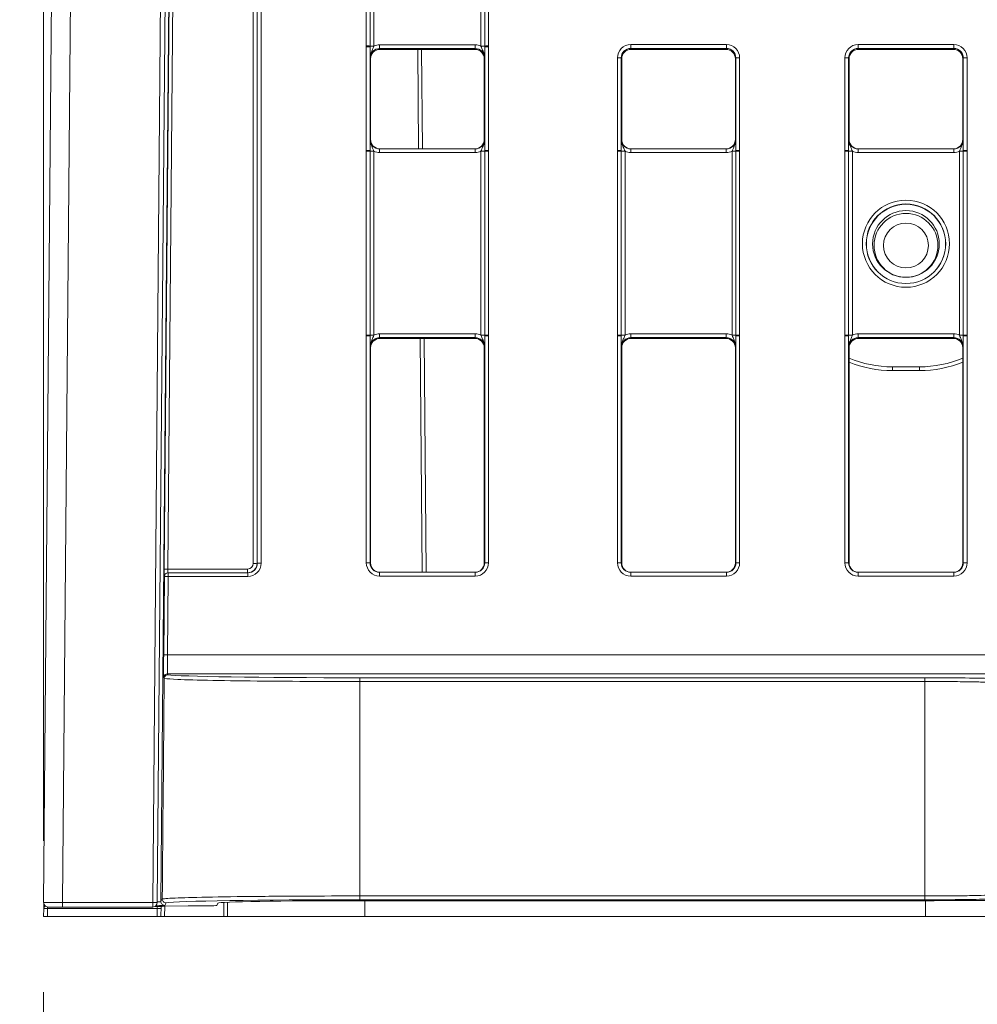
# Model space of a CAD drawing. Header units: millimetres. Extents: x 0 to 2100, y 0 to 1485.
# Tile 2 of 118: x 298 to 362, y 251 to 316. Entities that reach past the tile are written whole.
import ezdxf

# ---------------------------------------------------------------- set-up
doc = ezdxf.new("R2010")
doc.units = ezdxf.units.MM
doc.header["$LTSCALE"] = 5
doc.styles.add('SLDTEXTSTYLE1', font='TXT', dxfattribs={"width": 0.75})
doc.dimstyles.new('SLDDIMSTYLE0', dxfattribs={"dimtxt": 12.5, "dimasz": 15, "dimexe": 0, "dimexo": 0.0625, "dimgap": 3.125, "dimtad": 1, "dimdec": 0, "dimlfac": 0.8, "dimrnd": 1e-09, "dimzin": 12, "dimdsep": 46, "dimtxsty": 'SLDTEXTSTYLE1', "dimblk1": 'CLOSED', "dimblk2": 'CLOSED', "dimsah": 1, "dimcen": 0.09, "dimadec": 0, "dimazin": 3, "dimtfac": 1, "dimtofl": 0, "dimtmove": 0, "dimatfit": 3, "dimldrblk": 'CLOSED', "dimfxl": 0, "dimfrac": 2, "dimtolj": 1, "dimtzin": 12, "dimarcsym": 0})
doc.dimstyles.new('SLDDIMSTYLE1', dxfattribs={"dimtxt": 12.5, "dimasz": 15, "dimexe": 0, "dimexo": 0.0625, "dimgap": 3.125, "dimtad": 1, "dimdec": 0, "dimlfac": 0.8, "dimrnd": 1e-09, "dimzin": 12, "dimdsep": 46, "dimtxsty": 'SLDTEXTSTYLE1', "dimblk1": 'CLOSED', "dimblk2": 'CLOSED', "dimsah": 1, "dimcen": 0.09, "dimadec": 0, "dimazin": 3, "dimtfac": 1, "dimtmove": 0, "dimatfit": 0, "dimldrblk": 'CLOSED', "dimfxl": 0, "dimfrac": 2, "dimtolj": 1, "dimtzin": 12, "dimarcsym": 0})

# ---------------------------------------------------------------- blocks, each defined once
blk = doc.blocks.new('_CLOSED')
at = {"color": 0, "linetype": 'ByBlock', "lineweight": -2}
for p, q in [((-1, 0.166667), (0, 0)), ((-1, 0.166667), (-1, -0.166667)), ((0, 0), (-1, -0.166667)), ((0, 0), (-1, 0))]:
    blk.add_line(p, q, dxfattribs=at)
blk = doc.blocks.new('_D_5')
at = {"color": 7, "linetype": 'Continuous', "lineweight": 0}
for p, q in [((299.989, 252.053), (299.989, 191.391)), ((569.989, 252.053), (569.989, 191.391)), ((299.989, 196.391), (569.989, 196.391))]:
    blk.add_line(p, q, dxfattribs=at)
at = {"color": 7, "linetype": 'Continuous', "lineweight": 0, "xscale": 15, "yscale": 15, "rotation": 180.0000000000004}
blk.add_blockref('_CLOSED', (299.989, 196.391, -23.722), dxfattribs=at)
at = {"color": 7, "linetype": 'Continuous', "lineweight": 0, "xscale": 15, "yscale": 15}
blk.add_blockref('_CLOSED', (569.989, 196.391, -23.722), dxfattribs=at)
at = {"color": 7, "linetype": 'Continuous', "lineweight": 0, "insert": (421.134, 212.504), "char_height": 12.5, "attachment_point": 1, "style": 'SLDTEXTSTYLE1'}
blk.add_mtext('216', dxfattribs=at)
blk = doc.blocks.new('_D_6')
at = {"color": 7, "linetype": 'Continuous', "lineweight": 0}
for p, q in [((299.989, 262.053), (299.989, 580.044)), ((324.417, 551.191), (324.417, 580.044)), ((299.989, 575.044), (240.75, 575.044)), ((299.989, 575.044), (324.417, 575.044)), ((324.417, 575.044), (354.417, 575.044))]:
    blk.add_line(p, q, dxfattribs=at)
at = {"color": 7, "linetype": 'Continuous', "lineweight": 0, "xscale": 15, "yscale": 15}
blk.add_blockref('_CLOSED', (299.989, 575.044, -23.722), dxfattribs=at)
at = {"color": 7, "linetype": 'Continuous', "lineweight": 0, "xscale": 15, "yscale": 15, "rotation": 180.0000000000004}
blk.add_blockref('_CLOSED', (324.417, 575.044, -23.722), dxfattribs=at)
at = {"color": 7, "linetype": 'Continuous', "lineweight": 0, "insert": (240.75, 591.157), "char_height": 12.5, "attachment_point": 1, "style": 'SLDTEXTSTYLE1'}
blk.add_mtext('20', dxfattribs=at)

msp = doc.modelspace()

# ---------------------------------------------------------------- linework, layer by layer
at = {"color": 7, "linetype": 'Continuous', "lineweight": 15}
for p, q in [((299.988, 257.981), (302.398, 534.149)), ((303.649, 534.185), (301.238, 257.981)), ((307.183, 257.981), (309.354, 506.761)), ((309.654, 506.756), (307.483, 257.976)), ((307.941, 279.967), (309.885, 502.729)), ((310.135, 502.729), (308.191, 279.966)), ((313.82, 280.341), (313.82, 502.354)), ((314.07, 502.356), (314.07, 280.344)), ((314.082, 280.344), (314.082, 502.38)), ((314.332, 502.382), (314.332, 280.346)), ((309.817, 495.568), (307.725, 258.037)), ((321.271, 314.461), (321.271, 338.454)), ((321.521, 338.452), (321.521, 314.459)), ((321.771, 338.45), (321.771, 314.456)), ((328.832, 314.456), (328.832, 338.45)), ((329.082, 314.459), (329.082, 338.452)), ((329.332, 338.454), (329.332, 314.461)), ((321.271, 314.401), (321.271, 314.461)), ((321.271, 307.579), (321.271, 314.401)), ((321.521, 314.459), (321.521, 314.399)), ((321.521, 314.399), (321.521, 307.577)), ((322.15, 314.291), (322.15, 314.543)), ((322.15, 314.543), (328.452, 314.543)), ((328.452, 314.291), (322.15, 314.291)), ((322.15, 314.291), (322.176, 314.238)), ((328.426, 314.238), (328.452, 314.291)), ((328.452, 314.291), (328.452, 314.543)), ((329.082, 314.399), (329.082, 314.459)), ((329.082, 307.577), (329.082, 314.399)), ((329.332, 314.461), (329.332, 314.401)), ((329.332, 314.401), (329.332, 307.579)), ((338.708, 314.552), (345.019, 314.552)), ((338.708, 314.299), (338.708, 314.552)), ((345.019, 314.299), (338.708, 314.299)), ((338.708, 314.299), (338.739, 314.238)), ((344.989, 314.238), (345.019, 314.299)), ((345.019, 314.299), (345.019, 314.552)), ((353.708, 314.552), (360.019, 314.552)), ((353.708, 314.552), (353.708, 314.299)), ((360.019, 314.299), (353.708, 314.299)), ((353.708, 314.299), (353.739, 314.238)), ((359.989, 314.238), (360.019, 314.299)), ((360.019, 314.552), (360.019, 314.299)), ((321.551, 313.613), (321.525, 313.666)), ((328.426, 314.238), (322.176, 314.238)), ((324.911, 314.238), (324.968, 307.676)), ((329.077, 313.666), (329.051, 313.613)), ((337.833, 307.579), (337.833, 313.677)), ((338.083, 313.674), (338.083, 307.577)), ((338.114, 313.613), (338.083, 313.674)), ((344.989, 314.238), (338.739, 314.238)), ((345.644, 313.674), (345.614, 313.613)), ((345.644, 307.577), (345.644, 313.674)), ((345.894, 313.677), (345.894, 307.579)), ((352.833, 307.579), (352.833, 313.677)), ((353.083, 313.674), (353.083, 307.577)), ((353.114, 313.613), (353.083, 313.674)), ((359.989, 314.238), (353.739, 314.238)), ((360.644, 313.674), (360.614, 313.613)), ((360.644, 307.577), (360.644, 313.674)), ((360.894, 313.677), (360.894, 307.579)), ((321.551, 313.613), (321.551, 308.301)), ((329.051, 313.613), (329.051, 308.301)), ((338.114, 313.613), (338.114, 308.301)), ((345.614, 308.301), (345.614, 313.613)), ((353.114, 313.613), (353.114, 308.301)), ((360.614, 308.301), (360.614, 313.613)), ((321.525, 308.301), (321.551, 308.301)), ((329.051, 308.301), (329.077, 308.301)), ((338.087, 308.301), (338.114, 308.301)), ((345.614, 308.301), (345.64, 308.301)), ((353.087, 308.301), (353.114, 308.301)), ((360.614, 308.301), (360.64, 308.301)), ((321.271, 307.519), (321.271, 307.579)), ((321.271, 295.398), (321.271, 307.519)), ((321.521, 307.577), (321.521, 307.517)), ((321.521, 307.517), (321.521, 295.396)), ((321.771, 307.515), (321.771, 295.394)), ((322.15, 307.428), (322.15, 307.676)), ((322.15, 307.676), (328.452, 307.676)), ((328.452, 307.428), (322.15, 307.428)), ((328.452, 307.428), (328.452, 307.676)), ((328.832, 295.394), (328.832, 307.515)), ((329.082, 307.517), (329.082, 307.577)), ((329.082, 295.396), (329.082, 307.517)), ((329.332, 307.579), (329.332, 307.519)), ((329.332, 307.519), (329.332, 295.398)), ((337.833, 307.519), (337.833, 307.579)), ((337.833, 295.398), (337.833, 307.519)), ((338.083, 307.577), (338.083, 307.517)), ((338.083, 307.517), (338.083, 295.396)), ((338.333, 307.515), (338.333, 295.394)), ((338.712, 307.676), (338.712, 307.428)), ((338.712, 307.676), (345.015, 307.676)), ((345.015, 307.428), (338.712, 307.428)), ((345.015, 307.676), (345.015, 307.428)), ((345.394, 295.394), (345.394, 307.515)), ((345.644, 307.517), (345.644, 307.577)), ((345.644, 295.396), (345.644, 307.517)), ((345.894, 307.579), (345.894, 307.519)), ((345.894, 307.519), (345.894, 295.398)), ((352.833, 307.519), (352.833, 307.579)), ((352.833, 295.398), (352.833, 307.519)), ((353.083, 307.577), (353.083, 307.517)), ((353.083, 307.517), (353.083, 295.396)), ((353.333, 307.515), (353.333, 295.394)), ((353.712, 307.428), (353.712, 307.676)), ((353.712, 307.676), (360.015, 307.676)), ((360.015, 307.428), (353.712, 307.428)), ((360.015, 307.428), (360.015, 307.676)), ((360.394, 295.394), (360.394, 307.515)), ((360.644, 307.517), (360.644, 307.577)), ((360.644, 295.396), (360.644, 307.517)), ((360.894, 307.579), (360.894, 307.519)), ((360.894, 307.519), (360.894, 295.398)), ((322.15, 295.228), (322.15, 295.48)), ((322.15, 295.48), (328.452, 295.48)), ((328.452, 295.228), (328.452, 295.48)), ((338.712, 295.48), (338.712, 295.228)), ((338.712, 295.48), (345.015, 295.48)), ((345.015, 295.48), (345.015, 295.228)), ((353.712, 295.228), (353.712, 295.48)), ((353.712, 295.48), (360.015, 295.48)), ((360.015, 295.228), (360.015, 295.48)), ((321.271, 295.338), (321.271, 295.398)), ((321.271, 280.378), (321.271, 295.338)), ((321.521, 295.396), (321.521, 295.336)), ((321.521, 295.336), (321.521, 280.376)), ((328.452, 295.228), (322.15, 295.228)), ((322.15, 295.228), (322.176, 295.176)), ((328.426, 295.176), (322.176, 295.176)), ((325.077, 295.176), (325.212, 279.751)), ((328.426, 295.176), (328.452, 295.228)), ((329.082, 295.336), (329.082, 295.396)), ((329.082, 280.376), (329.082, 295.336)), ((329.332, 295.398), (329.332, 295.338)), ((329.332, 295.338), (329.332, 280.378)), ((337.833, 295.338), (337.833, 295.398)), ((337.833, 280.378), (337.833, 295.338)), ((338.083, 295.396), (338.083, 295.336)), ((338.083, 295.336), (338.083, 280.376)), ((345.015, 295.228), (338.712, 295.228)), ((338.712, 295.228), (338.739, 295.176)), ((344.989, 295.176), (338.739, 295.176)), ((344.989, 295.176), (345.015, 295.228)), ((345.644, 295.336), (345.644, 295.396)), ((345.644, 280.376), (345.644, 295.336)), ((345.894, 295.398), (345.894, 295.338)), ((345.894, 295.338), (345.894, 280.378)), ((352.833, 295.338), (352.833, 295.398)), ((352.833, 280.378), (352.833, 295.338)), ((353.083, 295.396), (353.083, 295.336)), ((353.083, 295.336), (353.083, 280.376)), ((360.015, 295.228), (353.712, 295.228)), ((353.712, 295.228), (353.739, 295.176)), ((359.989, 295.176), (353.739, 295.176)), ((359.989, 295.176), (360.015, 295.228)), ((360.644, 295.336), (360.644, 295.396)), ((360.644, 280.376), (360.644, 295.336)), ((360.894, 295.398), (360.894, 295.338)), ((360.894, 295.338), (360.894, 280.378)), ((321.551, 294.551), (321.525, 294.603)), ((321.551, 294.551), (321.551, 280.376)), ((329.077, 294.603), (329.051, 294.551)), ((329.051, 294.551), (329.051, 280.376)), ((338.114, 294.551), (338.087, 294.603)), ((338.114, 294.551), (338.114, 280.376)), ((345.64, 294.603), (345.614, 294.551)), ((345.614, 280.376), (345.614, 294.551)), ((353.114, 294.551), (353.087, 294.603)), ((353.114, 294.551), (353.114, 280.376)), ((360.64, 294.603), (360.614, 294.551)), ((360.614, 280.376), (360.614, 294.551)), ((355.966, 293.303), (355.966, 293.056)), ((355.966, 293.303), (357.761, 293.303)), ((357.761, 293.056), (355.966, 293.056)), ((357.761, 293.303), (357.761, 293.056)), ((308.191, 279.966), (313.445, 279.966)), ((313.445, 279.719), (313.445, 279.966)), ((314.07, 280.344), (314.082, 280.344)), ((321.521, 280.376), (321.551, 280.376)), ((329.051, 280.376), (329.082, 280.376)), ((338.083, 280.376), (338.114, 280.376)), ((345.614, 280.376), (345.644, 280.376)), ((353.083, 280.376), (353.114, 280.376)), ((360.614, 280.376), (360.644, 280.376)), ((307.908, 274.3), (307.953, 279.471)), ((307.953, 279.471), (307.941, 279.471)), ((308.203, 279.471), (308.158, 274.3)), ((308.191, 279.719), (308.203, 279.719)), ((308.203, 279.719), (313.457, 279.719)), ((308.203, 279.719), (308.203, 279.471)), ((313.457, 279.471), (308.203, 279.471)), ((313.457, 279.719), (313.457, 279.471)), ((322.146, 279.504), (322.146, 279.751)), ((322.146, 279.751), (328.457, 279.751)), ((328.457, 279.504), (322.146, 279.504)), ((328.457, 279.504), (328.457, 279.751)), ((338.708, 279.504), (338.708, 279.751)), ((338.708, 279.751), (345.019, 279.751)), ((345.019, 279.504), (338.708, 279.504)), ((345.019, 279.504), (345.019, 279.751)), ((353.708, 279.751), (360.019, 279.751)), ((353.708, 279.751), (353.708, 279.504)), ((360.019, 279.504), (353.708, 279.504)), ((360.019, 279.751), (360.019, 279.504)), ((308.158, 274.3), (561.819, 274.3)), ((307.94, 272.747), (307.908, 272.813)), ((307.94, 272.747), (307.94, 272.747)), ((308.158, 273.061), (308.19, 272.995)), ((561.819, 273.061), (308.158, 273.061)), ((320.85, 272.797), (358.114, 272.797)), ((320.85, 272.797), (320.85, 272.549)), ((358.114, 272.797), (358.114, 272.549)), ((320.85, 272.549), (320.85, 258.408)), ((358.114, 272.549), (320.85, 272.549)), ((358.114, 272.549), (358.114, 258.408)), ((299.993, 257.576), (299.996, 257.911)), ((301.238, 257.981), (307.183, 257.981)), ((301.238, 257.981), (301.238, 257.678)), ((307.183, 257.981), (307.183, 257.678)), ((307.725, 258.037), (307.812, 258.208)), ((307.812, 258.208), (307.812, 258.208)), ((308.062, 257.956), (307.975, 257.784)), ((311.403, 257.774), (311.484, 257.933)), ((312.114, 257.053), (312.122, 257.991)), ((320.85, 258.156), (320.85, 258.408)), ((320.85, 258.408), (358.114, 258.408)), ((358.114, 258.156), (320.85, 258.156)), ((320.85, 258.095), (358.114, 258.095)), ((358.114, 258.156), (358.114, 258.408)), ((299.989, 257.053), (299.993, 257.576)), ((300.243, 257.576), (300.239, 257.053)), ((307.487, 257.576), (300.243, 257.576)), ((301.238, 257.678), (300.288, 257.678)), ((307.183, 257.678), (301.238, 257.678)), ((307.336, 257.721), (307.814, 257.721)), ((307.469, 257.053), (307.487, 257.576)), ((307.499, 257.751), (307.487, 257.576)), ((307.719, 257.053), (307.742, 257.721)), ((307.814, 257.721), (307.817, 257.726)), ((308.002, 257.734), (309.528, 257.76)), ((310.778, 257.764), (309.968, 257.764)), ((300.239, 257.053), (299.989, 257.053)), ((307.469, 257.053), (300.239, 257.053)), ((307.719, 257.053), (307.469, 257.053)), ((307.969, 257.053), (307.719, 257.053)), ((311.864, 257.053), (307.969, 257.053)), ((312.114, 257.053), (311.864, 257.053)), ((321.176, 257.053), (312.114, 257.053)), ((358.159, 257.053), (321.176, 257.053)), ((366.089, 257.053), (358.159, 257.053))]:
    msp.add_line(p, q, dxfattribs=at)
at = {"color": 8, "linetype": 'Continuous', "lineweight": 15}
for p, q in [((324.718, 307.676), (324.661, 314.238)), ((324.962, 279.751), (324.827, 295.176)), ((311.864, 257.053), (311.872, 257.978)), ((321.176, 257.053), (321.176, 258.095)), ((358.159, 257.053), (358.159, 258.095)), ((300.243, 257.682), (300.243, 257.576)), ((307.993, 257.734), (307.969, 257.053))]:
    msp.add_line(p, q, dxfattribs=at)
at = {"color": 7, "linetype": 'Continuous', "lineweight": 15}
for centre, radius in [((356.864, 301.422), 2.873), ((356.864, 301.419), 2.623), ((356.864, 301.41), 2.614), ((356.864, 301.405), 2.199), ((356.864, 301.311), 2.106), ((356.864, 301.306), 1.481)]:
    msp.add_circle(centre, radius, dxfattribs=at)
for centre, radius, start, end in [((321.332, 307.053), 7.408, 88.54048, 90.47395), ((321.332, 307.09), 7.311, 88.52467, 90.48406), ((321.709, 321.864), 7.408, 268.54048, 270.47395), ((328.893, 321.864), 7.408, 269.52605, 271.45952), ((329.27, 307.053), 7.408, 89.52605, 91.45952), ((329.27, 307.09), 7.311, 89.51594, 91.47533), ((337.895, 306.366), 7.311, 88.52467, 90.48406), ((345.832, 306.366), 7.311, 89.51594, 91.47533), ((352.895, 306.366), 7.311, 88.52467, 90.48406), ((360.832, 306.366), 7.311, 89.51594, 91.47533), ((321.332, 300.268), 7.311, 88.52467, 90.48406), ((321.332, 300.111), 7.408, 88.54048, 90.47395), ((321.709, 314.923), 7.408, 268.54048, 270.47395), ((328.893, 314.923), 7.408, 269.52605, 271.45952), ((329.27, 300.268), 7.311, 89.51594, 91.47533), ((329.27, 300.111), 7.408, 89.52605, 91.45952), ((337.895, 300.268), 7.311, 88.52467, 90.48406), ((337.894, 300.111), 7.408, 88.54048, 90.47395), ((338.272, 314.923), 7.408, 268.54048, 270.47395), ((345.455, 314.923), 7.408, 269.52605, 271.45952), ((345.832, 300.268), 7.311, 89.51594, 91.47533), ((345.833, 300.111), 7.408, 89.52605, 91.45952), ((352.895, 300.268), 7.311, 88.52467, 90.48406), ((352.894, 300.111), 7.408, 88.54048, 90.47395), ((353.272, 314.923), 7.408, 268.54048, 270.47395), ((360.455, 314.923), 7.408, 269.52605, 271.45952), ((360.832, 300.268), 7.311, 89.51594, 91.47533), ((360.833, 300.111), 7.408, 89.52605, 91.45952), ((321.332, 287.99), 7.408, 88.54048, 90.47395), ((321.332, 288.028), 7.311, 88.52467, 90.48406), ((321.709, 302.802), 7.408, 268.54048, 270.47395), ((328.893, 302.802), 7.408, 269.52605, 271.45952), ((329.27, 287.99), 7.408, 89.52605, 91.45952), ((329.27, 288.028), 7.311, 89.51594, 91.47533), ((337.894, 287.99), 7.408, 88.54048, 90.47395), ((337.895, 288.028), 7.311, 88.52467, 90.48406), ((338.272, 302.802), 7.408, 268.54048, 270.47395), ((345.455, 302.802), 7.408, 269.52605, 271.45952), ((345.833, 287.99), 7.408, 89.52605, 91.45952), ((345.832, 288.028), 7.311, 89.51594, 91.47533), ((352.894, 287.99), 7.408, 88.54048, 90.47395), ((352.895, 288.028), 7.311, 88.52467, 90.48406), ((353.272, 302.802), 7.408, 268.54048, 270.47395), ((360.455, 302.802), 7.408, 269.52605, 271.45952), ((360.833, 287.99), 7.408, 89.52605, 91.45952), ((360.832, 288.028), 7.311, 89.51594, 91.47533), ((355.966, 300.803), 7.5, 247.64508, 270), ((355.966, 300.806), 7.75, 248.40314, 270), ((357.761, 300.803), 7.5, 270, 292.35492), ((357.761, 300.806), 7.75, 270, 291.59686), ((308.066, 272.659), 7.309, 89.01584, 90.97555), ((313.881, 287.652), 7.311, 269.51594, 271.47533), ((314.27, 273.035), 7.311, 89.51594, 91.47533), ((321.332, 273.068), 7.311, 88.52467, 90.48406), ((329.27, 273.068), 7.311, 89.51594, 91.47533), ((337.895, 273.068), 7.311, 88.52467, 90.48406), ((345.832, 273.068), 7.311, 89.51594, 91.47533), ((352.895, 273.068), 7.311, 88.52467, 90.48406), ((360.832, 273.068), 7.311, 89.51594, 91.47533), ((308.191, 279.469), 0.25, 90.00106, 179.49678), ((308.203, 279.469), 0.25, 90.00106, 179.49678), ((308.078, 272.163), 7.309, 89.01584, 90.97555), ((308.033, 266.992), 7.309, 89.01584, 90.97555), ((308.158, 272.811), 0.25, 90.00668, 179.48236), ((300.288, 257.978), 0.3, 179.5, 270), ((307.183, 249.383), 8.598, 88.00033, 89.99982), ((307.183, 257.978), 0.3, 270, 359.5), ((307.975, 258.035), 0.25, 179.5092, 269.993), ((300.118, 250.414), 7.164, 89.0002, 90.9998), ((307.799, 264.735), 7.165, 267.50052, 269.49913)]:
    msp.add_arc(centre, radius, start, end, dxfattribs=at)
at = {"color": 8, "linetype": 'Continuous', "lineweight": 15}
msp.add_arc((300.174, 257.555), 0.182, 106.74856, 173.23798, dxfattribs=at)
at = {"color": 7, "linetype": 'Continuous', "lineweight": 15}
for centre, major_axis, ratio, start_param, end_param in [((322.15, 313.666), (0.452, -0.432), 0.999832, 2.3335, 3.90422), ((322.15, 313.668), (0.744, -0.46), 0.999915, 2.124401, 2.572762), ((328.452, 313.668), (0.744, 0.46), 0.999915, 0.56883, 1.017192), ((328.452, 313.666), (0.452, 0.432), 0.999832, 5.520558, 7.091278), ((338.708, 313.677), (0.744, -0.46), 0.999915, 2.124401, 3.695121), ((338.708, 313.674), (0.452, -0.432), 0.999832, 2.3335, 3.90422), ((345.019, 313.677), (0.744, 0.46), 0.999915, 5.729657, 7.300377), ((345.019, 313.674), (0.452, 0.432), 0.999832, 5.520558, 7.091278), ((353.708, 313.677), (0.744, -0.46), 0.999915, 2.124401, 3.695121), ((353.708, 313.674), (0.452, -0.432), 0.999832, 2.3335, 3.90422), ((360.019, 313.677), (0.744, 0.46), 0.999915, 5.729657, 7.300377), ((360.019, 313.674), (0.452, 0.432), 0.999832, 5.520558, 7.091278), ((322.176, 313.613), (0.532, -0.329), 0.999915, 2.124401, 3.695121), ((328.426, 313.613), (0.532, 0.329), 0.999915, 5.729657, 7.300377), ((338.739, 313.613), (0.532, -0.329), 0.999915, 2.124401, 3.695121), ((344.989, 313.613), (0.532, 0.329), 0.999915, 5.729657, 7.300377), ((353.739, 313.613), (0.532, -0.329), 0.999915, 2.124401, 3.695121), ((359.989, 313.613), (0.532, 0.329), 0.999915, 5.729657, 7.300377), ((322.15, 308.301), (0.549, 0.3), 0.999873, 2.641898, 4.212618), ((322.176, 308.301), (0.532, 0.329), 0.999915, 2.588064, 4.158784), ((328.426, 308.301), (0.532, -0.329), 0.999915, 5.265994, 6.836714), ((328.452, 308.301), (0.549, -0.3), 0.999873, 5.21216, 6.78288), ((338.712, 308.301), (0.549, 0.3), 0.999873, 2.641898, 4.212618), ((338.739, 308.301), (0.532, 0.329), 0.999915, 2.588064, 4.158784), ((344.989, 308.301), (0.532, -0.329), 0.999915, 5.265994, 6.836714), ((345.015, 308.301), (0.549, -0.3), 0.999873, 5.21216, 6.78288), ((353.712, 308.301), (0.549, 0.3), 0.999873, 2.641898, 4.212618), ((353.739, 308.301), (0.532, 0.329), 0.999915, 2.588064, 4.158784), ((359.989, 308.301), (0.532, -0.329), 0.999915, 5.265994, 6.836714), ((360.015, 308.301), (0.549, -0.3), 0.999873, 5.21216, 6.78288), ((322.15, 308.303), (0.744, 0.46), 0.999915, 3.710423, 4.158784), ((328.452, 308.303), (0.744, -0.46), 0.999915, 5.265994, 5.714355), ((338.712, 308.303), (0.744, 0.46), 0.999915, 3.710423, 4.158784), ((345.015, 308.303), (0.744, -0.46), 0.999915, 5.265994, 5.714355), ((353.712, 308.303), (0.744, 0.46), 0.999915, 3.710423, 4.158784), ((360.015, 308.303), (0.744, -0.46), 0.999915, 5.265994, 5.714355), ((322.15, 294.605), (0.744, -0.46), 0.999915, 2.124401, 2.572762), ((328.452, 294.605), (0.744, 0.46), 0.999915, 0.56883, 1.017192), ((338.712, 294.605), (0.744, -0.46), 0.999915, 2.124401, 2.572762), ((345.015, 294.605), (0.744, 0.46), 0.999915, 0.56883, 1.017192), ((353.712, 294.605), (0.744, -0.46), 0.999915, 2.124401, 2.572762), ((360.015, 294.605), (0.744, 0.46), 0.999915, 0.56883, 1.017192), ((322.15, 294.603), (0.452, -0.432), 0.999832, 2.3335, 3.90422), ((322.176, 294.551), (0.532, -0.329), 0.999915, 2.124401, 3.695121), ((328.426, 294.551), (0.532, 0.329), 0.999915, 5.729657, 7.300377), ((328.452, 294.603), (0.452, 0.432), 0.999832, 5.520558, 7.091278), ((338.712, 294.603), (0.452, -0.432), 0.999832, 2.3335, 3.90422), ((338.739, 294.551), (0.532, -0.329), 0.999915, 2.124401, 3.695121), ((344.989, 294.551), (0.532, 0.329), 0.999915, 5.729657, 7.300377), ((345.015, 294.603), (0.452, 0.432), 0.999832, 5.520558, 7.091278), ((353.712, 294.603), (0.452, -0.432), 0.999832, 2.3335, 3.90422), ((353.739, 294.551), (0.532, -0.329), 0.999915, 2.124401, 3.695121), ((359.989, 294.551), (0.532, 0.329), 0.999915, 5.729657, 7.300377), ((360.015, 294.603), (0.452, 0.432), 0.999832, 5.520558, 7.091278), ((307.946, 279.971), (0.004, 0.5), 0.00865, 1.579599, 3.141669), ((308.196, 279.969), (0.004, 0.25), 0.017296, 1.579828, 3.141897), ((313.444, 280.344), (0.477, -0.404), 0.999954, 5.415223, 6.985943), ((313.444, 280.341), (0.319, -0.197), 0.999915, 5.265994, 6.836714), ((313.456, 280.346), (0.744, -0.46), 0.999915, 5.265994, 6.836714), ((313.456, 280.344), (0.549, -0.3), 0.999873, 5.21216, 6.78288), ((322.146, 280.379), (0.744, 0.46), 0.999915, 2.588064, 4.158784), ((322.146, 280.376), (0.549, 0.3), 0.999873, 2.641898, 4.212618), ((322.176, 280.376), (0.532, 0.329), 0.999915, 2.588064, 4.158784), ((328.426, 280.376), (0.532, -0.329), 0.999915, 5.265994, 6.836714), ((328.456, 280.379), (0.744, -0.46), 0.999915, 5.265994, 6.836714), ((328.456, 280.376), (0.549, -0.3), 0.999873, 5.21216, 6.78288), ((338.708, 280.379), (0.744, 0.46), 0.999915, 2.588064, 4.158784), ((338.708, 280.376), (0.549, 0.3), 0.999873, 2.641898, 4.212618), ((338.739, 280.376), (0.532, 0.329), 0.999915, 2.588064, 4.158784), ((344.989, 280.376), (0.532, -0.329), 0.999915, 5.265994, 6.836714), ((345.019, 280.379), (0.744, -0.46), 0.999915, 5.265994, 6.836714), ((345.019, 280.376), (0.549, -0.3), 0.999873, 5.21216, 6.78288), ((353.708, 280.379), (0.744, 0.46), 0.999915, 2.588064, 4.158784), ((353.708, 280.376), (0.549, 0.3), 0.999873, 2.641898, 4.212618), ((353.739, 280.376), (0.532, 0.329), 0.999915, 2.588064, 4.158784), ((359.989, 280.376), (0.532, -0.329), 0.999915, 5.265994, 6.836714), ((360.019, 280.379), (0.744, -0.46), 0.999915, 5.265994, 6.836714), ((360.019, 280.376), (0.549, -0.3), 0.999873, 5.21216, 6.78288), ((307.921, 274.313), (0.013, 1.5), 0.00865, 1.579599, 3.124216), ((308.171, 274.311), (0.013, 1.25), 0.01038, 1.579633, 3.124249), ((310.584, 574.379), (10.355, 1176.506), 0.00001, 4.440307, 4.453114), ((320.85, 273.019), (12.738, 0), 0.017455, 3.251747, 4.712389), ((358.114, 272.711), (4.929, 0), 0.017455, 0.436194, 1.570796), ((301.238, 257.978), (1.25, -0.003), 0.002094, 1.570859, 3.141579), ((320.85, 257.932), (12.865, 0), 0.017455, 1.570796, 3.032483), ((320.85, 257.932), (9.367, 0), 0.017455, 1.570796, 3.132713), ((358.114, 258.24), (4.807, 0), 0.017455, 4.712389, 5.846715), ((358.114, 258.24), (8.305, 0), 0.017455, 4.712389, 5.846715), ((308.442, 257.726), (0.625, 0), 0.017454, 2.351716, 3.132789), ((309.968, 257.753), (0.625, 0), 0.017454, 1.570643, 2.351716), ((310.778, 257.774), (0.625, 0), 0.017454, 4.712237, 6.274306)]:
    msp.add_ellipse(centre, major_axis=major_axis, ratio=ratio, start_param=start_param, end_param=end_param, dxfattribs=at)
at = {"color": 8, "linetype": 'Continuous', "lineweight": 15}
for centre, major_axis, ratio, start_param, end_param in [((306.475, 258.035), (1.25, 0.002), 0.02106, 5.650302, 6.274312), ((306.475, 257.785), (1.5, 0), 0.017455, 5.370513, 6.274381)]:
    msp.add_ellipse(centre, major_axis=major_axis, ratio=ratio, start_param=start_param, end_param=end_param, dxfattribs=at)
at = {"color": 7, "linetype": 'Continuous', "lineweight": 15}
for points, knots in [([(321.525, 313.666), (321.525, 313.667), (321.525, 313.691), (321.524, 313.78), (321.522, 313.943), (321.521, 314.17), (321.521, 314.334), (321.521, 314.399)], [0, 0, 0, 0, 0.005551, 0.123014, 0.446974, 0.782817, 1, 1, 1, 1]), ([(321.525, 313.666), (321.525, 313.668), (321.525, 313.708), (321.534, 313.846), (321.597, 314.057), (321.701, 314.266), (321.75, 314.402), (321.771, 314.456)], [0, 0, 0, 0, 0.006601, 0.146171, 0.501239, 0.799231, 1, 1, 1, 1]), ([(328.832, 314.456), (328.852, 314.402), (328.901, 314.266), (329.005, 314.057), (329.068, 313.846), (329.077, 313.708), (329.077, 313.668), (329.077, 313.666)], [0, 0, 0, 0, 0.200769, 0.498761, 0.853829, 0.993399, 1, 1, 1, 1]), ([(329.082, 314.399), (329.081, 314.334), (329.081, 314.17), (329.08, 313.943), (329.078, 313.78), (329.077, 313.691), (329.077, 313.667), (329.077, 313.666)], [0, 0, 0, 0, 0.217183, 0.553026, 0.876986, 0.994449, 1, 1, 1, 1]), ([(321.521, 307.577), (321.521, 307.641), (321.521, 307.805), (321.522, 308.029), (321.524, 308.189), (321.525, 308.276), (321.525, 308.3), (321.525, 308.301)], [0, 0, 0, 0, 0.217183, 0.553026, 0.876986, 0.994449, 1, 1, 1, 1]), ([(321.525, 308.301), (321.525, 308.299), (321.525, 308.259), (321.534, 308.122), (321.597, 307.913), (321.701, 307.704), (321.75, 307.569), (321.771, 307.515)], [0, 0, 0, 0, 0.006601, 0.146171, 0.501239, 0.799231, 1, 1, 1, 1]), ([(328.832, 307.515), (328.852, 307.569), (328.901, 307.704), (329.005, 307.913), (329.068, 308.122), (329.077, 308.259), (329.077, 308.299), (329.077, 308.301)], [0, 0, 0, 0, 0.200769, 0.498761, 0.853829, 0.993399, 1, 1, 1, 1]), ([(329.077, 308.301), (329.077, 308.3), (329.077, 308.276), (329.078, 308.189), (329.08, 308.029), (329.081, 307.805), (329.081, 307.641), (329.082, 307.577)], [0, 0, 0, 0, 0.005551, 0.123014, 0.446974, 0.782817, 1, 1, 1, 1]), ([(338.083, 307.577), (338.083, 307.641), (338.083, 307.805), (338.085, 308.029), (338.086, 308.189), (338.087, 308.276), (338.087, 308.3), (338.087, 308.301)], [0, 0, 0, 0, 0.2171826, 0.5530263, 0.8769859, 0.9944494, 1, 1, 1, 1]), ([(338.333, 307.515), (338.313, 307.569), (338.263, 307.704), (338.16, 307.913), (338.097, 308.122), (338.087, 308.259), (338.087, 308.299), (338.087, 308.301)], [0, 0, 0, 0, 0.200769, 0.498761, 0.853829, 0.993399, 1, 1, 1, 1]), ([(345.64, 308.301), (345.64, 308.299), (345.64, 308.259), (345.63, 308.122), (345.567, 307.913), (345.464, 307.704), (345.414, 307.569), (345.394, 307.515)], [0, 0, 0, 0, 0.006601, 0.146171, 0.501239, 0.799231, 1, 1, 1, 1]), ([(345.64, 308.301), (345.64, 308.3), (345.64, 308.276), (345.641, 308.189), (345.642, 308.029), (345.644, 307.805), (345.644, 307.641), (345.644, 307.577)], [0, 0, 0, 0, 0.005551, 0.123014, 0.446974, 0.782817, 1, 1, 1, 1]), ([(353.083, 307.577), (353.083, 307.641), (353.083, 307.805), (353.085, 308.029), (353.086, 308.189), (353.087, 308.276), (353.087, 308.3), (353.087, 308.301)], [0, 0, 0, 0, 0.217183, 0.553026, 0.876986, 0.994449, 1, 1, 1, 1]), ([(353.087, 308.301), (353.087, 308.299), (353.087, 308.259), (353.097, 308.122), (353.16, 307.913), (353.263, 307.704), (353.313, 307.569), (353.333, 307.515)], [0, 0, 0, 0, 0.006601, 0.146171, 0.501239, 0.799231, 1, 1, 1, 1]), ([(360.394, 307.515), (360.414, 307.569), (360.464, 307.704), (360.567, 307.913), (360.63, 308.122), (360.64, 308.259), (360.64, 308.299), (360.64, 308.301)], [0, 0, 0, 0, 0.200769, 0.498761, 0.853829, 0.993399, 1, 1, 1, 1]), ([(360.64, 308.301), (360.64, 308.3), (360.64, 308.276), (360.641, 308.189), (360.642, 308.029), (360.644, 307.805), (360.644, 307.641), (360.644, 307.577)], [0, 0, 0, 0, 0.005551, 0.123014, 0.446974, 0.782817, 1, 1, 1, 1]), ([(321.525, 294.603), (321.525, 294.604), (321.525, 294.629), (321.524, 294.718), (321.522, 294.881), (321.521, 295.107), (321.521, 295.272), (321.521, 295.336)], [0, 0, 0, 0, 0.005551, 0.123014, 0.446974, 0.782817, 1, 1, 1, 1]), ([(321.525, 294.603), (321.525, 294.605), (321.525, 294.645), (321.534, 294.783), (321.597, 294.994), (321.701, 295.204), (321.75, 295.339), (321.771, 295.394)], [0, 0, 0, 0, 0.0066012, 0.1461709, 0.5012392, 0.7992313, 1, 1, 1, 1]), ([(328.832, 295.394), (328.852, 295.339), (328.901, 295.204), (329.005, 294.994), (329.068, 294.783), (329.077, 294.645), (329.077, 294.605), (329.077, 294.603)], [0, 0, 0, 0, 0.200769, 0.498761, 0.853829, 0.993399, 1, 1, 1, 1]), ([(329.082, 295.336), (329.081, 295.272), (329.081, 295.107), (329.08, 294.881), (329.078, 294.718), (329.077, 294.629), (329.077, 294.604), (329.077, 294.603)], [0, 0, 0, 0, 0.217183, 0.553026, 0.876986, 0.994449, 1, 1, 1, 1]), ([(338.087, 294.603), (338.087, 294.604), (338.087, 294.629), (338.086, 294.718), (338.085, 294.881), (338.083, 295.107), (338.083, 295.272), (338.083, 295.336)], [0, 0, 0, 0, 0.005551, 0.123014, 0.446974, 0.782817, 1, 1, 1, 1]), ([(338.333, 295.394), (338.313, 295.339), (338.263, 295.204), (338.16, 294.994), (338.097, 294.783), (338.087, 294.645), (338.087, 294.605), (338.087, 294.603)], [0, 0, 0, 0, 0.200769, 0.498761, 0.853829, 0.993399, 1, 1, 1, 1]), ([(345.64, 294.603), (345.64, 294.605), (345.64, 294.645), (345.63, 294.783), (345.567, 294.994), (345.464, 295.204), (345.414, 295.339), (345.394, 295.394)], [0, 0, 0, 0, 0.006601, 0.146171, 0.501239, 0.799231, 1, 1, 1, 1]), ([(345.644, 295.336), (345.644, 295.272), (345.644, 295.107), (345.642, 294.881), (345.641, 294.718), (345.64, 294.629), (345.64, 294.604), (345.64, 294.603)], [0, 0, 0, 0, 0.217183, 0.553026, 0.876986, 0.994449, 1, 1, 1, 1]), ([(353.087, 294.603), (353.087, 294.604), (353.087, 294.629), (353.086, 294.718), (353.085, 294.881), (353.083, 295.107), (353.083, 295.272), (353.083, 295.336)], [0, 0, 0, 0, 0.005551, 0.123014, 0.446974, 0.782817, 1, 1, 1, 1]), ([(353.087, 294.603), (353.087, 294.605), (353.087, 294.645), (353.097, 294.783), (353.16, 294.994), (353.263, 295.204), (353.313, 295.339), (353.333, 295.394)], [0, 0, 0, 0, 0.0066012, 0.1461709, 0.5012392, 0.7992313, 1, 1, 1, 1]), ([(360.394, 295.394), (360.414, 295.339), (360.464, 295.204), (360.567, 294.994), (360.63, 294.783), (360.64, 294.645), (360.64, 294.605), (360.64, 294.603)], [0, 0, 0, 0, 0.200769, 0.498761, 0.853829, 0.993399, 1, 1, 1, 1]), ([(360.644, 295.336), (360.644, 295.272), (360.644, 295.107), (360.642, 294.881), (360.641, 294.718), (360.64, 294.629), (360.64, 294.604), (360.64, 294.603)], [0, 0, 0, 0, 0.217183, 0.553026, 0.876986, 0.994449, 1, 1, 1, 1]), ([(308.19, 272.995), (308.186, 272.995), (308.169, 272.994), (308.123, 272.988), (308.057, 272.962), (307.993, 272.906), (307.949, 272.831), (307.943, 272.775), (307.94, 272.747)], [0, 0, 0, 0, 0.028565, 0.136354, 0.352523, 0.568431, 0.784214, 1, 1, 1, 1]), ([(320.85, 272.549), (320.684, 272.549), (319.848, 272.549), (317.67, 272.554), (314.346, 272.574), (310.979, 272.621), (308.682, 272.682), (308.172, 272.727), (307.94, 272.747)], [0, 0, 0, 0, 0.026443, 0.13251, 0.34663, 0.577193, 0.807783, 1, 1, 1, 1]), ([(362.355, 272.499), (362.279, 272.502), (361.967, 272.513), (361.146, 272.53), (359.741, 272.546), (358.664, 272.548), (358.114, 272.549)], [0, 0, 0, 0, 0.094734, 0.392027, 0.689322, 1, 1, 1, 1]), ([(358.114, 258.408), (358.281, 258.408), (358.958, 258.409), (360.117, 258.415), (361.432, 258.432), (361.97, 258.448), (362.243, 258.457)], [0, 0, 0, 0, 0.097297, 0.394568, 0.691837, 1, 1, 1, 1]), ([(307.812, 258.208), (307.832, 258.211), (307.932, 258.225), (308.423, 258.262), (309.973, 258.316), (313.039, 258.369), (316.871, 258.403), (319.597, 258.406), (320.85, 258.408)], [0, 0, 0, 0, 0.0261677, 0.1311267, 0.3429676, 0.5734412, 0.803885, 1, 1, 1, 1]), ([(308.062, 257.956), (308.058, 257.956), (308.039, 257.956), (307.992, 257.963), (307.925, 257.991), (307.862, 258.049), (307.82, 258.124), (307.815, 258.18), (307.812, 258.208)], [0, 0, 0, 0, 0.0284388, 0.1459327, 0.359694, 0.5732054, 0.7866007, 1, 1, 1, 1])]:
    msp.add_open_spline(points, degree=3, knots=knots, dxfattribs=at)

# ---------------------------------------------------------------- dimensions: what is measured, and where the dimension line sits
at = {"color": 7, "linetype": 'Continuous', "lineweight": 0}
dim = msp.add_linear_dim(base=(324.417, 575.044), p1=(299.989, 257.053), p2=(324.417, 546.191), dimstyle='SLDDIMSTYLE1', dxfattribs=at)
dim.commit()
dim.dimension.update_dxf_attribs({"geometry": '_D_6', "text_midpoint": (249.986, 575.044), "dimtype": 160})
dim = msp.add_linear_dim(base=(569.989, 196.391), p1=(299.989, 257.053), p2=(569.989, 257.053), angle=0, dimstyle='SLDDIMSTYLE0', dxfattribs=at)
dim.commit()
dim.dimension.update_dxf_attribs({"geometry": '_D_5', "text_midpoint": (434.989, 196.391), "dimtype": 160})

doc.saveas('drawing.dxf')
